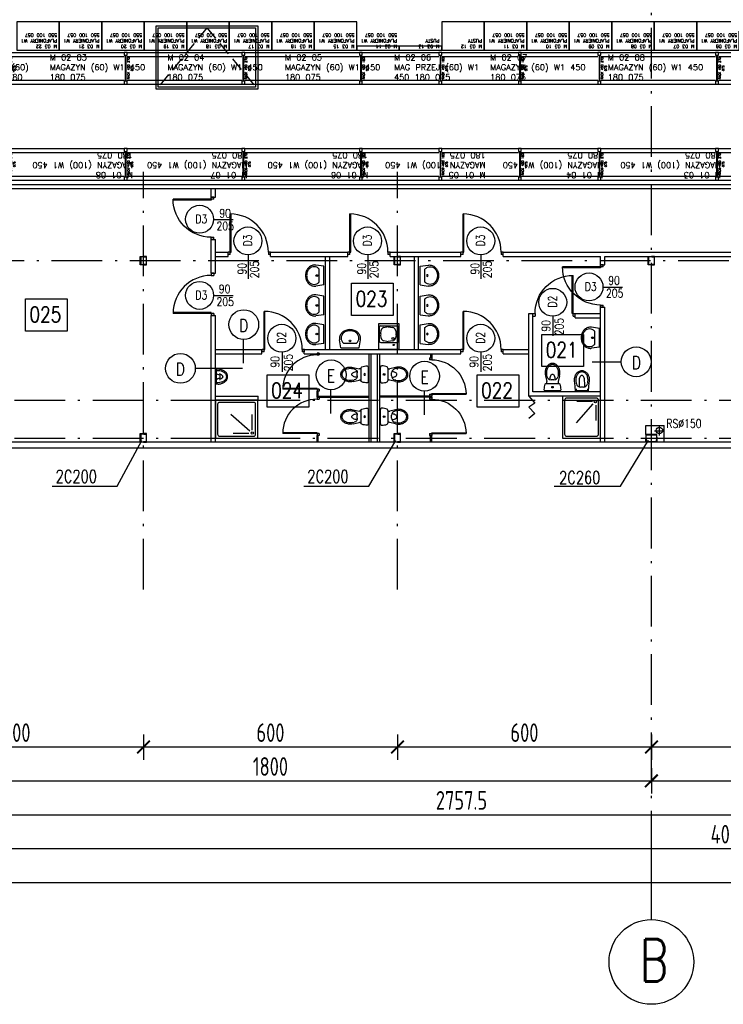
# Model space of a CAD drawing. Extents: x 153948 to 285449, y -89387 to -60195.
# Tile 6 of 101: x 249028 to 250690, y -87017 to -84690. Entities that reach past the tile are written whole.
import ezdxf
from ezdxf.enums import TextEntityAlignment as Align

# ---------------------------------------------------------------- set-up
doc = ezdxf.new("R2010")
doc.units = 0
doc.header["$LTSCALE"] = 100
doc.header["$MEASUREMENT"] = 0
doc.header["$PDMODE"] = 1
doc.linetypes.add('ACAD_ISO10W100', pattern=[18.5, 12, -3, 0.5, -3])
doc.linetypes.add('HIDDEN2', pattern=[4.7625, 3.175, -1.5875])
doc.layers.get('0').update_dxf_attribs({"linetype": 'CONTINUOUS'})
doc.layers.get('DEFPOINTS').update_dxf_attribs({"linetype": 'CONTINUOUS'})
for name, color, linetype in [('1', 2, 'CONTINUOUS'), ('A-ARM', 2, 'CONTINUOUS'), ('ALUMINIUM', 5, 'CONTINUOUS'), ('DRZWI', 5, 'CONTINUOUS'), ('K-STA', 2, 'CONTINUOUS'), ('OPIS-POM', 2, 'CONTINUOUS'), ('OSIE', 8, 'ACAD_ISO10W100'), ('PANELE', 3, 'CONTINUOUS'), ('R-----OP', 2, 'CONTINUOUS'), ('rak550', 6, 'CONTINUOUS'), ('RS Minimasa VBA', 7, 'CONTINUOUS'), ('RS REGAŁY', 7, 'CONTINUOUS'), ('RYNNY', 2, 'CONTINUOUS'), ('SCIANY-GK', 11, 'CONTINUOUS'), ('TEXT', 11, 'CONTINUOUS'), ('TEXT1', 2, 'CONTINUOUS'), ('WYMIARY', 1, 'CONTINUOUS'), ('ŚWIETLIK', 2, 'CONTINUOUS')]:
    doc.layers.add(name, color=color, linetype=linetype)
doc.styles.add('DYBY-NORMALNY-0-8-N', font='ROMANS.SHX', dxfattribs={"width": 0.8})
doc.styles.get("Standard").update_dxf_attribs({"font": 'txt.shx'})
doc.styles.add('STYLE2', font='isocp.shx', dxfattribs={"width": 0.8})
doc.styles.add('TXT3', font='SIMPLEX.SHX', dxfattribs={"width": 0.75, "height": 40})
doc.dimstyles.new('KRESKI_100', dxfattribs={"dimscale": 20, "dimtxt": 2.2, "dimasz": 1.5, "dimexe": 1.5, "dimexo": 1.5, "dimgap": 0.6, "dimtad": 1, "dimdec": 1, "dimrnd": 0.5, "dimdsep": 46, "dimtxsty": 'STYLE2', "dimblk1": 'ARCHTICK', "dimblk2": 'ARCHTICK', "dimsah": 1, "dimcen": 2.5, "dimdle": 1.5, "dimclrd": 10, "dimclre": 10, "dimclrt": 15, "dimadec": 0, "dimazin": 0, "dimtfac": 1, "dimtdec": 1, "dimtmove": 1, "dimatfit": 3, "dimldrblk": 'ARCHTICK', "dimfxl": 1.5, "dimfxlon": 1, "dimtolj": 1, "dimtzin": 0, "dimarcsym": 0})

# ---------------------------------------------------------------- blocks, each defined once
blk = doc.blocks.new('SC200X2')
at = {"layer": '1'}
for points in [[(-10, 7.5), (-10, 0), (-9.7, 0, 0.391021), (-9.1, 0.6), (-8.7, 5.6, -0.391021), (-7.6, 6.6), (7.6, 6.6, -0.391021), (8.7, 5.6), (9.1, 0.6, 0.391021), (9.7, 0), (10, 0), (10, 7.5)], [(-10, -7.5), (-10, 0), (-9.7, 0, -0.391021), (-9.1, -0.6), (-8.7, -5.6, 0.391021), (-7.6, -6.6), (7.6, -6.6, 0.391021), (8.7, -5.6), (9.1, -0.6, -0.391021), (9.7, 0), (10, 0), (10, -7.5)]]:
    blk.add_lwpolyline(points, format="xyb", close=True, dxfattribs=at)
blk = doc.blocks.new('SC260X2')
at = {"layer": '1'}
for points in [[(-13, 9), (-13, 0), (-12.4, 0), (-12.1, 7, -0.401015), (-11.1, 7.9), (11.1, 7.9, -0.401015), (12.1, 7), (12.4, 0), (13, 0), (13, 9)], [(-13, -9), (-13, 0), (-12.4, 0), (-12.1, -7, 0.401015), (-11.1, -7.9), (11.1, -7.9, 0.401015), (12.1, -7), (12.4, 0), (13, 0), (13, -9)]]:
    blk.add_lwpolyline(points, format="xyb", close=True, dxfattribs=at)
blk = doc.blocks.new('D90')
at = {"layer": 'ALUMINIUM'}
for p, q in [((-4.5, 0), (0, 0)), ((0, 0), (0, -5.4)), ((-90, 0), (-90, -5.4)), ((-90, 0), (-85.5, 0)), ((-90, -5.4), (-85.5, -5.4)), ((-85.5, -5.4), (-85.5, 0)), ((-6.3, -5.4), (-6.3, -86.4)), ((-4.5, -5.4), (-6.3, -5.4)), ((-4.5, 0), (-4.5, -5.4)), ((-4.5, -5.4), (-4.5, -86.4)), ((-4.5, -5.4), (0, -5.4))]:
    blk.add_line(p, q, dxfattribs=at)
blk.add_arc((-4.5, -5.4), 81, 180, 270, dxfattribs=at)
blk = doc.blocks.new('IREK-B09X0204')
at = {"layer": 'A-ARM'}
for p, q in [((-22, 0), (-24.8, 18.8)), ((-22, 0), (22, 0)), ((-15.3, 11), (15.3, 11)), ((22, 0), (24.8, 18.8))]:
    blk.add_line(p, q, dxfattribs=at)
for points in [[(24.8, 18.8, 0.037015), (25, 21.5, 0.112687), (23.2, 29.6, 0.103282), (17.7, 36.7, 0.092276), (9.7, 41.3, 0.085761), (0, 43, 0.085761), (-9.7, 41.3, 0.092276), (-17.7, 36.7, 0.103282), (-23.2, 29.6, 0.112687), (-25, 21.5, 0.112687)], [(15.3, 11, 0.099658), (19.6, 16.7, 0.112687), (21, 23, 0.112687), (19.6, 29.3, 0.103282), (15.1, 35.2, 0.092276), (8.4, 39.1, 0.085761), (0, 40.5, 0.085761), (-8.4, 39.1, 0.092276), (-15.1, 35.2, 0.103282), (-19.6, 29.3, 0.112687), (-21, 23, 0.112687)], [(-25, 21.5, 0.037015), (-24.8, 18.8, 0.103282)], [(-21, 23, 0.112687), (-19.6, 16.7, 0.099658), (-15.3, 11, 0.092276)]]:
    blk.add_lwpolyline(points, format="xyb", dxfattribs=at)
blk.add_circle((0, 16.5), 2, dxfattribs=at)
blk = doc.blocks.new('IREK-B09X0507')
at = {"layer": 'A-ARM'}
for p, q in [((-16.7, 35.7), (-13.5, 21.9)), ((-13.8, 36.4), (-13.2, 33.7)), ((3.4, 26), (-3.4, 26)), ((13.8, 36.4), (13.2, 33.7)), ((16.7, 35.7), (13.5, 21.9)), ((17.1, 0), (-17.1, 0)), ((-15, 17.5), (15, 17.5))]:
    blk.add_line(p, q, dxfattribs=at)
for points in [[(17.5, 42.5, 0.072039), (16.3, 50.8, 0.083339), (12.9, 57.8, 0.106661), (7.1, 63.1, 0.132138), (0, 65, 0.132138), (-7.1, 63.1, 0.106661), (-12.9, 57.8, 0.083339), (-16.3, 50.8, 0.072039), (-17.5, 42.5, 0.05824), (-16.7, 35.7, 0.083339)], [(14.5, 42.5, 0.072039), (13.4, 50, 0.083339), (10.5, 56, 0.106661), (5.6, 60.5, 0.132138), (0, 62, 0.132138), (-5.6, 60.5, 0.106661), (-10.5, 56, 0.083339), (-13.4, 50, 0.072039), (-14.5, 42.5, 0.05824), (-13.8, 36.4, 0.05824)], [(6.8, 26.6, 0.047502), (6.3, 31.2, 0.067446), (4.8, 35.2, 0.105232), (2.3, 38.2, 0.168531), (0, 39, 0.168531), (-2.3, 38.2, 0.105232), (-4.8, 35.2, 0.067446), (-6.3, 31.2, 0.047502), (-6.8, 26.6, 0.053598)], [(13.8, 36.4, 0.05824), (14.5, 42.5, 0.05824)], [(16.7, 35.7, 0.05824), (17.5, 42.5, 0.072039)]]:
    blk.add_lwpolyline(points, format="xyb", dxfattribs=at)
blk.add_circle((0, 8.8), 1.96, dxfattribs=at)
for centre, radius, start, end in [((-3.4, 36), 10, 193.0047, 270), ((3.4, 36), 10, 270, 346.9953), ((16.9, 2.7), 37, 159.6583, 179.4624), ((-17.1, 3), 3, 179.4624, 270), ((-15, 14.5), 3, 90, 159.6583), ((-33, 17.4), 20, 0.3283, 13.0047), ((33, 17.4), 20, 166.9953, 179.6717), ((15, 14.5), 3, 20.3417, 90), ((17.1, 3), 3, 270, 0.5376), ((-16.9, 2.7), 37, 0.5376, 20.3417)]:
    blk.add_arc(centre, radius, start, end, dxfattribs=at)
blk = doc.blocks.new('NATRYSK')
at = {"layer": 'A-ARM', "ltscale": 0.1}
for p, q in [((-63.3, 56.8), (-18.9, 17.4)), ((-13.1, 19.5), (-13.1, 56)), ((-21.4, 11.2), (-57.9, 11.2))]:
    blk.add_line(p, q, dxfattribs=at)
at = {"layer": 'A-ARM'}
blk.add_lwpolyline([(-100, 0), (0, 0), (0, 90), (-100, 90)], close=True, dxfattribs=at)
blk.add_lwpolyline([(-90, 5), (-10, 5, 0.414214), (-5, 10), (-5, 80, 0.414214), (-10, 85), (-90, 85, 0.414214), (-95, 80), (-95, 10, 0.414214)], format="xyb", close=True, dxfattribs=at)
at = {"layer": 'A-ARM', "ltscale": 0.1}
blk.add_circle((-13.1, 12.3), 2.74, dxfattribs=at)
blk = doc.blocks.new('BIDET')
at = {"layer": 'A-ARM'}
for p, q in [((-18.9, 13.8), (-16.2, 13.2)), ((-8.5, 3.4), (-8.5, -3.4)), ((-18.9, -13.8), (-16.2, -13.2))]:
    blk.add_line(p, q, dxfattribs=at)
for points in [[(-18.2, -16.7, -0.05824), (-25, -17.5, -0.072039), (-33.3, -16.3, -0.083339), (-40.3, -12.9, -0.106661), (-45.6, -7.1, -0.132138), (-47.5, 0, -0.132138), (-45.6, 7.1, -0.106661), (-40.3, 12.9, -0.083339), (-33.3, 16.3, -0.072039), (-25, 17.5, -0.05824), (-18.2, 16.7), (0, 15), (0, -15), (-18.2, -16.7)], [(-25, 14.5, 0.072039), (-32.5, 13.4, 0.083339), (-38.5, 10.5, 0.106661), (-43, 5.6, 0.132138), (-44.5, 0, 0.132138), (-43, -5.6, 0.106661), (-38.5, -10.5, 0.083339), (-32.5, -13.4, 0.072039), (-25, -14.5, 0.05824), (-18.9, -13.8, 0.05824)], [(-9.1, 6.8, 0.011722), (-28.1, 6.2, 0.067446), (-32.1, 4.7, 0.105232), (-35.1, 2.2, 0.168531), (-35.9, -0.1, 0.168531), (-35.1, -2.5, 0.105232), (-32.1, -5, 0.067446), (-28.1, -6.4, 0.011726), (-9.1, -6.8, 0.053598)], [(-18.9, 13.8, 0.05824), (-25, 14.5, 0.05824)]]:
    blk.add_lwpolyline(points, format="xyb", dxfattribs=at)
for centre, radius, start, end in [((-18.5, 3.4), 10, 0, 76.9953), ((0.1, 33), 20, 256.9953, 269.6717), ((-18.5, -3.4), 10, 283.0047, 0), ((0.1, -33), 20, 90.3283, 103.0047)]:
    blk.add_arc(centre, radius, start, end, dxfattribs=at)
blk = doc.blocks.new('ZLEW')
at = {"layer": 'A-ARM'}
for p, q in [((0, 49.1), (0, 0)), ((60, 49.1), (0, 49.1)), ((18.5, 46.6), (52.5, 46.6)), ((60, 0), (60, 49.1)), ((15.5, 43.6), (15.5, 5.5)), ((18.3, 29), (19.5, 36.1)), ((19.5, 15.3), (18.3, 26.1)), ((26, 42.6), (34.2, 43.9)), ((36.8, 43.9), (45, 42.6)), ((51.5, 36.1), (52.7, 29)), ((52.7, 26.1), (51.5, 15.3)), ((55.5, 43.6), (55.5, 5.5)), ((0, 0), (60, 0)), ((18.5, 2.5), (52.5, 2.5)), ((34.2, 7.5), (26, 8.8)), ((45, 8.8), (36.8, 7.5))]:
    blk.add_line(p, q, dxfattribs=at)
for centre, radius in [((10, 13.1), 1.5), ((25.5, 14.8), 2.5)]:
    blk.add_circle(centre, radius, dxfattribs=at)
for centre, radius, start, end in [((18.5, 43.6), 3, 90, 180), ((52.5, 43.6), 3, 0, 90), ((26.1, 27.5), 8, 169.6952, 190.3048), ((27.4, 34.7), 8, 99.4623, 169.6952), ((35.5, 36), 8, 80.5377, 99.4623), ((43.6, 34.7), 8, 10.3048, 80.5377), ((44.9, 27.5), 8, 349.6952, 10.3048), ((18.5, 5.5), 3, 180, 270), ((27.4, 16.7), 8, 190.3048, 260.5377), ((35.5, 15.4), 8, 260.5377, 279.4623), ((43.6, 16.7), 8, 279.4623, 349.6952), ((52.5, 5.5), 3, 270, 0)]:
    blk.add_arc(centre, radius, start, end, dxfattribs=at)
blk = doc.blocks.new('D100')
at = {"layer": 'ALUMINIUM'}
for p, q in [((0, 0), (0, -6)), ((0, 0), (5, 0)), ((5, -6), (5, 0)), ((95, 0), (100, 0)), ((95, 0), (95, -6)), ((100, 0), (100, -6)), ((0, -6), (5, -6)), ((93, -6), (93, -95.9)), ((95, -6), (93, -6)), ((95, -6), (95, -96)), ((95, -6), (100, -6))]:
    blk.add_line(p, q, dxfattribs=at)
blk.add_arc((95, -6), 90, 180, 270, dxfattribs=at)
blk = doc.blocks.new('_ARCHTICK')
at = {"color": 0, "linetype": 'ByBlock', "const_width": 0.15}
blk.add_lwpolyline([(-0.5, -0.5), (0.5, 0.5)], dxfattribs=at)
blk = doc.blocks.new('*D20')
at = {"layer": 'DEFPOINTS', "color": 0, "ltscale": 0.1, "transparency": 16777216}
for p in [(248692.9, -85703), (260307.9, -85703), (260307.9, -86729)]:
    blk.add_point(p, dxfattribs=at)
at = {"layer": 'WYMIARY', "color": 10, "lineweight": -2, "ltscale": 0.1, "transparency": 16777216}
for p, q in [((248692.9, -86699), (248692.9, -86759)), ((260307.9, -86699), (260307.9, -86759)), ((248662.9, -86729), (260337.9, -86729))]:
    blk.add_line(p, q, dxfattribs=at)
at = {"layer": 'WYMIARY', "color": 10, "lineweight": -2, "ltscale": 0.1, "transparency": 16777216, "xscale": 30, "yscale": 30, "zscale": 30, "rotation": 180}
blk.add_blockref('_ARCHTICK', (248692.9, -86729), dxfattribs=at)
at = {"layer": 'WYMIARY', "color": 10, "lineweight": -2, "ltscale": 0.1, "transparency": 16777216, "xscale": 30, "yscale": 30, "zscale": 30}
blk.add_blockref('_ARCHTICK', (260307.9, -86729), dxfattribs=at)
at = {"layer": 'WYMIARY', "color": 15, "ltscale": 0.1, "transparency": 16777216, "insert": (254500.4, -86695), "char_height": 44, "attachment_point": 5, "style": 'STYLE2'}
blk.add_mtext('\\A1;11615', dxfattribs=at)
blk = doc.blocks.new('*D21')
at = {"layer": 'DEFPOINTS', "color": 0, "ltscale": 0.1, "transparency": 16777216}
for p in [(248692.9, -85703), (252750.4, -86569), (252750.4, -86649)]:
    blk.add_point(p, dxfattribs=at)
at = {"layer": 'WYMIARY', "color": 10, "lineweight": -2, "ltscale": 0.1, "transparency": 16777216}
for p, q in [((248692.9, -86619), (248692.9, -86679)), ((252750.4, -86619), (252750.4, -86679)), ((248662.9, -86649), (252780.4, -86649))]:
    blk.add_line(p, q, dxfattribs=at)
at = {"layer": 'WYMIARY', "color": 10, "lineweight": -2, "ltscale": 0.1, "transparency": 16777216, "xscale": 30, "yscale": 30, "zscale": 30, "rotation": 180}
blk.add_blockref('_ARCHTICK', (248692.9, -86649), dxfattribs=at)
at = {"layer": 'WYMIARY', "color": 10, "lineweight": -2, "ltscale": 0.1, "transparency": 16777216, "xscale": 30, "yscale": 30, "zscale": 30}
blk.add_blockref('_ARCHTICK', (252750.4, -86649), dxfattribs=at)
at = {"layer": 'WYMIARY', "color": 15, "ltscale": 0.1, "transparency": 16777216, "insert": (250721.7, -86615), "char_height": 44, "attachment_point": 5, "style": 'STYLE2'}
blk.add_mtext('\\A1;4057.5', dxfattribs=at)
blk = doc.blocks.new('*D34')
at = {"layer": 'DEFPOINTS', "color": 0, "ltscale": 0.1, "transparency": 16777216}
for p in [(248692.9, -85703), (251450.4, -86489), (251450.4, -86569)]:
    blk.add_point(p, dxfattribs=at)
at = {"layer": 'WYMIARY', "color": 10, "lineweight": -2, "ltscale": 0.1, "transparency": 16777216}
for p, q in [((248692.9, -86539), (248692.9, -86599)), ((251450.4, -86539), (251450.4, -86599)), ((248662.9, -86569), (251480.4, -86569))]:
    blk.add_line(p, q, dxfattribs=at)
at = {"layer": 'WYMIARY', "color": 10, "lineweight": -2, "ltscale": 0.1, "transparency": 16777216, "xscale": 30, "yscale": 30, "zscale": 30, "rotation": 180}
blk.add_blockref('_ARCHTICK', (248692.9, -86569), dxfattribs=at)
at = {"layer": 'WYMIARY', "color": 10, "lineweight": -2, "ltscale": 0.1, "transparency": 16777216, "xscale": 30, "yscale": 30, "zscale": 30}
blk.add_blockref('_ARCHTICK', (251450.4, -86569), dxfattribs=at)
at = {"layer": 'WYMIARY', "color": 15, "ltscale": 0.1, "transparency": 16777216, "insert": (250071.7, -86535), "char_height": 44, "attachment_point": 5, "style": 'STYLE2'}
blk.add_mtext('\\A1;2757.5', dxfattribs=at)
blk = doc.blocks.new('*D42')
at = {"layer": 'DEFPOINTS', "color": 0, "ltscale": 0.1, "transparency": 16777216}
for p in [(248720.4, -86409), (250520.4, -86409), (250520.4, -86489)]:
    blk.add_point(p, dxfattribs=at)
at = {"layer": 'WYMIARY', "color": 10, "lineweight": -2, "ltscale": 0.1, "transparency": 16777216}
for p, q in [((248720.4, -86459), (248720.4, -86519)), ((250520.4, -86459), (250520.4, -86519)), ((248690.4, -86489), (250550.4, -86489))]:
    blk.add_line(p, q, dxfattribs=at)
at = {"layer": 'WYMIARY', "color": 10, "lineweight": -2, "ltscale": 0.1, "transparency": 16777216, "xscale": 30, "yscale": 30, "zscale": 30, "rotation": 180}
blk.add_blockref('_ARCHTICK', (248720.4, -86489), dxfattribs=at)
at = {"layer": 'WYMIARY', "color": 10, "lineweight": -2, "ltscale": 0.1, "transparency": 16777216, "xscale": 30, "yscale": 30, "zscale": 30}
blk.add_blockref('_ARCHTICK', (250520.4, -86489), dxfattribs=at)
at = {"layer": 'WYMIARY', "color": 15, "ltscale": 0.1, "transparency": 16777216, "insert": (249620.4, -86455), "char_height": 44, "attachment_point": 5, "style": 'STYLE2'}
blk.add_mtext('\\A1;1800', dxfattribs=at)
blk = doc.blocks.new('*D43')
at = {"layer": 'DEFPOINTS', "color": 0, "ltscale": 0.1, "transparency": 16777216}
for p in [(250520.4, -86409), (252320.4, -86409), (252320.4, -86489)]:
    blk.add_point(p, dxfattribs=at)
at = {"layer": 'WYMIARY', "color": 10, "lineweight": -2, "ltscale": 0.1, "transparency": 16777216}
for p, q in [((250520.4, -86459), (250520.4, -86519)), ((252320.4, -86459), (252320.4, -86519)), ((250490.4, -86489), (252350.4, -86489))]:
    blk.add_line(p, q, dxfattribs=at)
at = {"layer": 'WYMIARY', "color": 10, "lineweight": -2, "ltscale": 0.1, "transparency": 16777216, "xscale": 30, "yscale": 30, "zscale": 30, "rotation": 180}
blk.add_blockref('_ARCHTICK', (250520.4, -86489), dxfattribs=at)
at = {"layer": 'WYMIARY', "color": 10, "lineweight": -2, "ltscale": 0.1, "transparency": 16777216, "xscale": 30, "yscale": 30, "zscale": 30}
blk.add_blockref('_ARCHTICK', (252320.4, -86489), dxfattribs=at)
at = {"layer": 'WYMIARY', "color": 15, "ltscale": 0.1, "transparency": 16777216, "insert": (251420.4, -86455), "char_height": 44, "attachment_point": 5, "style": 'STYLE2'}
blk.add_mtext('\\A1;1800', dxfattribs=at)
blk = doc.blocks.new('*D66')
at = {"layer": 'DEFPOINTS', "color": 0, "ltscale": 0.1, "transparency": 16777216}
for p in [(251120.4, -86036.8), (250520.4, -86329), (250520.4, -86409)]:
    blk.add_point(p, dxfattribs=at)
at = {"layer": 'WYMIARY', "color": 10, "lineweight": -2, "ltscale": 0.1, "transparency": 16777216}
for p, q in [((250520.4, -86379), (250520.4, -86439)), ((251120.4, -86379), (251120.4, -86439)), ((251150.4, -86409), (250490.4, -86409))]:
    blk.add_line(p, q, dxfattribs=at)
at = {"layer": 'WYMIARY', "color": 10, "lineweight": -2, "ltscale": 0.1, "transparency": 16777216, "xscale": 30, "yscale": 30, "zscale": 30, "rotation": 180}
blk.add_blockref('_ARCHTICK', (250520.4, -86409), dxfattribs=at)
at = {"layer": 'WYMIARY', "color": 10, "lineweight": -2, "ltscale": 0.1, "transparency": 16777216, "xscale": 30, "yscale": 30, "zscale": 30}
blk.add_blockref('_ARCHTICK', (251120.4, -86409), dxfattribs=at)
at = {"layer": 'WYMIARY', "color": 15, "ltscale": 0.1, "transparency": 16777216, "insert": (250820.4, -86375), "char_height": 44, "attachment_point": 5, "style": 'STYLE2'}
blk.add_mtext('\\A1;600', dxfattribs=at)
blk = doc.blocks.new('*D67')
at = {"layer": 'DEFPOINTS', "color": 0, "ltscale": 0.1, "transparency": 16777216}
for p in [(249920.4, -86329), (250520.4, -86329), (249920.4, -86409)]:
    blk.add_point(p, dxfattribs=at)
at = {"layer": 'WYMIARY', "color": 10, "lineweight": -2, "ltscale": 0.1, "transparency": 16777216}
for p, q in [((249920.4, -86379), (249920.4, -86439)), ((250520.4, -86379), (250520.4, -86439)), ((250550.4, -86409), (249890.4, -86409))]:
    blk.add_line(p, q, dxfattribs=at)
at = {"layer": 'WYMIARY', "color": 10, "lineweight": -2, "ltscale": 0.1, "transparency": 16777216, "xscale": 30, "yscale": 30, "zscale": 30, "rotation": 180}
blk.add_blockref('_ARCHTICK', (249920.4, -86409), dxfattribs=at)
at = {"layer": 'WYMIARY', "color": 10, "lineweight": -2, "ltscale": 0.1, "transparency": 16777216, "xscale": 30, "yscale": 30, "zscale": 30}
blk.add_blockref('_ARCHTICK', (250520.4, -86409), dxfattribs=at)
at = {"layer": 'WYMIARY', "color": 15, "ltscale": 0.1, "transparency": 16777216, "insert": (250220.4, -86375), "char_height": 44, "attachment_point": 5, "style": 'STYLE2'}
blk.add_mtext('\\A1;600', dxfattribs=at)
blk = doc.blocks.new('*D68')
at = {"layer": 'DEFPOINTS', "color": 0, "ltscale": 0.1, "transparency": 16777216}
for p in [(249320.4, -86329), (249920.4, -86329), (249320.4, -86409)]:
    blk.add_point(p, dxfattribs=at)
at = {"layer": 'WYMIARY', "color": 10, "lineweight": -2, "ltscale": 0.1, "transparency": 16777216}
for p, q in [((249320.4, -86379), (249320.4, -86439)), ((249920.4, -86379), (249920.4, -86439)), ((249950.4, -86409), (249290.4, -86409))]:
    blk.add_line(p, q, dxfattribs=at)
at = {"layer": 'WYMIARY', "color": 10, "lineweight": -2, "ltscale": 0.1, "transparency": 16777216, "xscale": 30, "yscale": 30, "zscale": 30, "rotation": 180}
blk.add_blockref('_ARCHTICK', (249320.4, -86409), dxfattribs=at)
at = {"layer": 'WYMIARY', "color": 10, "lineweight": -2, "ltscale": 0.1, "transparency": 16777216, "xscale": 30, "yscale": 30, "zscale": 30}
blk.add_blockref('_ARCHTICK', (249920.4, -86409), dxfattribs=at)
at = {"layer": 'WYMIARY', "color": 15, "ltscale": 0.1, "transparency": 16777216, "insert": (249620.4, -86375), "char_height": 44, "attachment_point": 5, "style": 'STYLE2'}
blk.add_mtext('\\A1;600', dxfattribs=at)
blk = doc.blocks.new('*D69')
at = {"layer": 'DEFPOINTS', "color": 0, "ltscale": 0.1, "transparency": 16777216}
for p in [(248720.4, -86329), (249320.4, -86329), (248720.4, -86409)]:
    blk.add_point(p, dxfattribs=at)
at = {"layer": 'WYMIARY', "color": 10, "lineweight": -2, "ltscale": 0.1, "transparency": 16777216}
for p, q in [((248720.4, -86379), (248720.4, -86439)), ((249320.4, -86379), (249320.4, -86439)), ((249350.4, -86409), (248690.4, -86409))]:
    blk.add_line(p, q, dxfattribs=at)
at = {"layer": 'WYMIARY', "color": 10, "lineweight": -2, "ltscale": 0.1, "transparency": 16777216, "xscale": 30, "yscale": 30, "zscale": 30, "rotation": 180}
blk.add_blockref('_ARCHTICK', (248720.4, -86409), dxfattribs=at)
at = {"layer": 'WYMIARY', "color": 10, "lineweight": -2, "ltscale": 0.1, "transparency": 16777216, "xscale": 30, "yscale": 30, "zscale": 30}
blk.add_blockref('_ARCHTICK', (249320.4, -86409), dxfattribs=at)
at = {"layer": 'WYMIARY', "color": 15, "ltscale": 0.1, "transparency": 16777216, "insert": (249020.4, -86375), "char_height": 44, "attachment_point": 5, "style": 'STYLE2'}
blk.add_mtext('\\A1;600', dxfattribs=at)
blk = doc.blocks.new('PISUAR')
at = {"layer": 'A-ARM'}
blk.add_line((-8.5, 3.4), (-8.5, -3.4), dxfattribs=at)
for points in [[(-0.3, -16.7, -0.090303), (-4.6, -17.5, -0.072039), (-13, -16.3, -0.083339), (-19.9, -12.9, -0.106661), (-25.2, -7.1, -0.132138), (-27.1, 0, -0.132138), (-25.2, 7.1, -0.106661), (-19.9, 12.9, -0.083339), (-13, 16.3, -0.072039), (-4.6, 17.5, -0.099358), (-0.7, 16.7), (0, 15), (0, -15), (-0.3, -16.7)], [(-4.6, 14.5, 0.072039), (-12.1, 13.4, 0.083339), (-18.1, 10.5, 0.106661), (-22.6, 5.6, 0.132138), (-24.1, 0, 0.132138), (-22.6, -5.6, 0.106661), (-18.1, -10.5, 0.083339), (-12.1, -13.4, 0.072039), (-4.6, -14.5, 0.043825), (0, -14.1, 0.043825)], [(-9.1, 6.8, 0.145603), (-7.7, 6.2, 0.067446), (-11.7, 4.7, 0.105232), (-14.7, 2.2, 0.168531), (-15.5, -0.1, 0.168531), (-14.7, -2.5, 0.105232), (-11.7, -5, 0.067446), (-7.7, -6.4, 0.154055), (-9.1, -6.8, 0.09436)], [(0, 14.1, 0.043825), (-4.6, 14.5)]]:
    blk.add_lwpolyline(points, format="xyb", dxfattribs=at)
for centre, start, end in [((-10.4, 19), 277.1472, 311.5496), ((-10.4, -19), 48.4504, 82.8528)]:
    blk.add_arc(centre, 15.7, start, end, dxfattribs=at)
blk = doc.blocks.new('RACK 450 180 075')
at = {"color": 1}
for p, q in [((7, 75), (187.8, 75)), ((2.75, 68), (2.75, 7)), ((4.25, 68), (4.25, 7)), ((7, 65.5), (187.8, 65.5)), ((7, 9.5), (187.8, 9.5)), ((7, 0), (187.8, 0))]:
    blk.add_line(p, q, dxfattribs=at)
for points in [[(0, 68), (7, 68), (7, 75), (0, 75)], [(0, 0), (7, 0), (7, 7), (0, 7)]]:
    blk.add_lwpolyline(points, close=True, dxfattribs=at)
at = {"color": 1, "insert": (14.25, 37.5), "char_height": 5, "width": 61, "attachment_point": 5, "rotation": 90}
blk.add_mtext('RACK 450 180 075', dxfattribs=at)
blk = doc.blocks.new('RACK 450 270 075')
at = {"color": 1}
for p, q in [((7, 75), (277.8, 75)), ((2.75, 68), (2.75, 7)), ((4.25, 68), (4.25, 7)), ((7, 65.5), (277.8, 65.5)), ((7, 9.5), (277.8, 9.5)), ((7, 0), (277.8, 0))]:
    blk.add_line(p, q, dxfattribs=at)
for points in [[(0, 68), (7, 68), (7, 75), (0, 75)], [(0, 0), (7, 0), (7, 7), (0, 7)]]:
    blk.add_lwpolyline(points, close=True, dxfattribs=at)
at = {"color": 1, "insert": (14.25, 37.5), "char_height": 5, "width": 61, "attachment_point": 5, "rotation": 90}
blk.add_mtext('RACK 450 270 075', dxfattribs=at)

msp = doc.modelspace()

# ---------------------------------------------------------------- linework, layer by layer
at = {"layer": 'A-ARM', "ltscale": 0.1}
for p, q in [((250230.4, -85579.55), (250244.63, -85596.2)), ((250244.63, -85596.2), (250230.91, -85606.25)), ((250230.91, -85606.25), (250244.63, -85620.87)), ((250244.63, -85620.87), (250230.91, -85632.75))]:
    msp.add_line(p, q, dxfattribs=at)
at = {"layer": 'OPIS-POM'}
for points in [[(249811.89, -85312.99), (249910.56, -85312.99), (249910.56, -85389.31), (249811.89, -85389.31)], [(249041.57, -85350.01), (249140.24, -85350.01), (249140.24, -85426.33), (249041.57, -85426.33)], [(250261.18, -85433.85), (250359.85, -85433.85), (250359.85, -85510.17), (250261.18, -85510.17)], [(249612.53, -85529.62), (249711.2, -85529.62), (249711.2, -85605.94), (249612.53, -85605.94)], [(250108.53, -85529.62), (250207.2, -85529.62), (250207.2, -85605.94), (250108.53, -85605.94)]]:
    msp.add_lwpolyline(points, close=True, dxfattribs=at)
at = {"layer": 'OSIE', "ltscale": 0.1}
for p, q in [((250520.4, -86679.55), (250520.4, -73374.65)), ((249320.4, -86036.78), (249320.4, -85049.97)), ((249920.4, -86036.78), (249920.4, -85049.97)), ((248363.17, -85079.55), (249349.98, -85079.55)), ((248363.17, -85259.55), (263229.19, -85259.55)), ((247720.4, -85589.55), (263229.19, -85589.55)), ((250527.87, -85661.49), (250550.66, -85661.49)), ((250539.26, -85672.89), (250539.26, -85650.09)), ((247720.4, -85679.55), (263229.19, -85679.55))]:
    msp.add_line(p, q, dxfattribs=at)
at = {"layer": 'PANELE', "ltscale": 0.5}
for p, q in [((251450.4, -85703.05), (248692.9, -85703.05)), ((251450.4, -85688.55), (248733.4, -85688.55))]:
    msp.add_line(p, q, dxfattribs=at)
at = {"layer": 'R-----OP'}
for p, q in [((249556.92, -85501.95), (249556.92, -85446.08)), ((250380.55, -85499.09), (250449.18, -85499.09)), ((249554.58, -85514.66), (249442.84, -85514.66)), ((249763.31, -85620.69), (249763.31, -85564.82)), ((249984.14, -85623.75), (249984.14, -85567.88))]:
    msp.add_line(p, q, dxfattribs=at)
for points in [[(249485.37, -85162.29), (249532.22, -85162.29)], [(249567.68, -85245.59), (249567.68, -85302.44)], [(249850.18, -85245.59), (249850.18, -85302.44)], [(250117.68, -85245.59), (250117.68, -85302.44)], [(250405.37, -85322.29), (250452.22, -85322.29)], [(249485.37, -85342.29), (249532.22, -85342.29)], [(250287.68, -85390.59), (250287.68, -85437.44)], [(249647.68, -85475.59), (249647.68, -85522.44)], [(250117.68, -85475.59), (250117.68, -85522.44)]]:
    msp.add_lwpolyline(points, dxfattribs=at)
for centre, radius in [((249452.93, -85161.82), 33), ((249567.2, -85213.15), 33), ((249849.7, -85213.15), 33), ((250117.2, -85213.15), 33), ((250372.93, -85321.82), 33), ((249452.93, -85341.82), 33), ((250287.2, -85358.15), 33), ((249557.31, -85410.9), 35.19), ((249647.2, -85443.15), 33), ((250117.2, -85443.15), 33), ((250484.36, -85498.7), 35.19), ((249407.66, -85514.27), 35.19), ((249763.7, -85529.65), 35.19), ((249984.53, -85532.7), 35.19)]:
    msp.add_circle(centre, radius, dxfattribs=at)
at = {"layer": 'rak550', "lineweight": -3}
for points in [[(249020.9, -84762.55), (249121.3, -84762.55), (249121.3, -84695.55), (249020.9, -84695.55)], [(249121.3, -84762.55), (249221.7, -84762.55), (249221.7, -84695.55), (249121.3, -84695.55)], [(249221.7, -84762.55), (249322.1, -84762.55), (249322.1, -84695.55), (249221.7, -84695.55)], [(249322.1, -84762.55), (249422.5, -84762.55), (249422.5, -84695.55), (249322.1, -84695.55)], [(249422.5, -84762.55), (249522.9, -84762.55), (249522.9, -84695.55), (249422.5, -84695.55)], [(249522.9, -84762.55), (249623.3, -84762.55), (249623.3, -84695.55), (249522.9, -84695.55)], [(249623.3, -84762.55), (249723.7, -84762.55), (249723.7, -84695.55), (249623.3, -84695.55)], [(249723.7, -84762.55), (249824.1, -84762.55), (249824.1, -84695.55), (249723.7, -84695.55)], [(250024.9, -84762.55), (250125.3, -84762.55), (250125.3, -84695.55), (250024.9, -84695.55)], [(250125.3, -84762.55), (250225.7, -84762.55), (250225.7, -84695.55), (250125.3, -84695.55)], [(250225.7, -84762.55), (250326.1, -84762.55), (250326.1, -84695.55), (250225.7, -84695.55)], [(250326.1, -84762.55), (250426.5, -84762.55), (250426.5, -84695.55), (250326.1, -84695.55)], [(250426.5, -84762.55), (250526.9, -84762.55), (250526.9, -84695.55), (250426.5, -84695.55)], [(250526.9, -84762.55), (250627.3, -84762.55), (250627.3, -84695.55), (250526.9, -84695.55)], [(250627.3, -84762.55), (250727.7, -84762.55), (250727.7, -84695.55), (250627.3, -84695.55)], [(249824.1, -84762.55), (249924.5, -84762.55), (249924.5, -84752.55), (249824.1, -84752.55)], [(249924.5, -84762.55), (250024.9, -84762.55), (250024.9, -84752.55), (249924.5, -84752.55)]]:
    msp.add_lwpolyline(points, close=True, dxfattribs=at)
at = {"layer": 'RYNNY', "ltscale": 0.1}
msp.add_circle((250539.26, -85661.13), 7.5, dxfattribs=at)
at = {"layer": 'SCIANY-GK', "ltscale": 0.1}
for p, q in [((248722.4, -85079.55), (252493.33, -85079.55)), ((248722.4, -85089.55), (252483.38, -85089.55)), ((249480.4, -85109.55), (249480.4, -85089.55)), ((249490.4, -85109.55), (249490.4, -85089.55)), ((249480.4, -85109.55), (249490.4, -85109.55)), ((249480.4, -85209.55), (249490.4, -85209.55)), ((249480.4, -85289.55), (249480.4, -85209.55)), ((249490.4, -85289.55), (249490.4, -85209.55)), ((249490.4, -85239.55), (249520.4, -85239.55)), ((249520.4, -85249.55), (249520.4, -85239.55)), ((249620.4, -85249.55), (249620.4, -85239.55)), ((249620.4, -85239.55), (249802.9, -85239.55)), ((249802.9, -85249.55), (249802.9, -85239.55)), ((249902.93, -85239.55), (250070.4, -85239.55)), ((249902.93, -85249.55), (249902.93, -85239.55)), ((250070.4, -85249.55), (250070.4, -85239.55)), ((250170.4, -85249.55), (250170.4, -85239.55)), ((250170.4, -85239.55), (251255.4, -85239.55)), ((249490.4, -85249.55), (249520.4, -85249.55)), ((249620.4, -85249.55), (249802.9, -85249.55)), ((249750.4, -85469.55), (249750.4, -85249.55)), ((249760.4, -85469.55), (249760.4, -85249.55)), ((249902.93, -85249.55), (249912.9, -85249.55)), ((249927.9, -85249.55), (250070.4, -85249.55)), ((249960.4, -85469.55), (249960.4, -85249.55)), ((249970.4, -85469.55), (249970.4, -85249.55)), ((250170.4, -85249.55), (250400.45, -85249.55)), ((250400.45, -85269.55), (250400.45, -85249.55)), ((250410.45, -85269.55), (250410.45, -85249.55)), ((250410.45, -85249.55), (251255.4, -85249.55)), ((249480.4, -85289.55), (249490.4, -85289.55)), ((250400.45, -85269.55), (250410.45, -85269.55)), ((250400.4, -85688.55), (250400.4, -85369.55)), ((250400.4, -85369.55), (250410.4, -85369.55)), ((250410.4, -85688.55), (250410.4, -85369.55)), ((249480.4, -85688.55), (249480.4, -85389.55)), ((249480.4, -85389.55), (249490.4, -85389.55)), ((249490.4, -85688.55), (249490.4, -85389.55)), ((250230.4, -85579.55), (250230.4, -85384.55)), ((250230.4, -85384.55), (250240.4, -85384.55)), ((250240.4, -85569.55), (250240.4, -85384.55)), ((250340.4, -85394.55), (250340.4, -85384.55)), ((250340.4, -85384.55), (250400.4, -85384.55)), ((250340.4, -85394.55), (250400.4, -85394.55)), ((249490.4, -85469.55), (249600.4, -85469.55)), ((249600.4, -85479.55), (249600.4, -85469.55)), ((249700.4, -85479.55), (249700.4, -85469.55)), ((249700.4, -85469.55), (250070.4, -85469.55)), ((250070.4, -85479.55), (250070.4, -85469.55)), ((250170.4, -85479.55), (250170.4, -85469.55)), ((250170.4, -85469.55), (250230.4, -85469.55)), ((249490.4, -85479.55), (249600.4, -85479.55)), ((249700.4, -85479.55), (250070.4, -85479.55)), ((249853.4, -85688.55), (249853.4, -85479.55)), ((249858.4, -85688.55), (249858.4, -85479.55)), ((249873.4, -85688.55), (249873.4, -85479.55)), ((249878.4, -85688.55), (249878.4, -85479.55)), ((249998.4, -85479.55), (249998.4, -85489.55)), ((250001.4, -85489.55), (249998.4, -85489.55)), ((250001.4, -85479.55), (250001.4, -85489.55)), ((250170.4, -85479.55), (250230.4, -85479.55)), ((249730.4, -85563.55), (249733.4, -85563.55)), ((249730.4, -85579.55), (249730.4, -85568.05)), ((249733.4, -85579.55), (249733.4, -85568.05)), ((250400.4, -85569.55), (250240.4, -85569.55)), ((249490.4, -85589.55), (249590.4, -85589.55)), ((249491.45, -85579.6), (249591.45, -85579.6)), ((249590.4, -85589.55), (249600.4, -85589.55)), ((249591.36, -85589.55), (249591.45, -85579.6)), ((249730.4, -85579.55), (249853.4, -85579.55)), ((249730.4, -85582.55), (249730.4, -85579.55)), ((249730.4, -85582.55), (249853.4, -85582.55)), ((250001.4, -85579.55), (249878.4, -85579.55)), ((250001.4, -85582.55), (249878.4, -85582.55)), ((250001.4, -85582.55), (250001.4, -85579.55)), ((250400.4, -85579.55), (250230.4, -85579.55)), ((250507.4, -85649.55), (250550.4, -85649.55)), ((250507.4, -85670.55), (250507.4, -85649.55)), ((250550.4, -85688.55), (250550.4, -85649.55)), ((249730.4, -85688.55), (249730.4, -85672.55)), ((249730.4, -85672.55), (249733.4, -85672.55)), ((249733.4, -85688.55), (249733.4, -85672.55)), ((249998.4, -85688.55), (249998.4, -85672.55)), ((250001.4, -85672.55), (249998.4, -85672.55)), ((250001.4, -85688.55), (250001.4, -85672.55))]:
    msp.add_line(p, q, dxfattribs=at)
at = {"layer": 'TEXT'}
for p, q in [((249258.55, -85792.74), (249316.65, -85684.55)), ((249853.03, -85792.74), (249916.65, -85684.55)), ((250446.99, -85792.74), (250513.86, -85684.05)), ((249104.73, -85792.74), (249258.55, -85792.74)), ((249699.21, -85792.74), (249853.03, -85792.74)), ((250290.8, -85792.74), (250446.99, -85792.74))]:
    msp.add_line(p, q, dxfattribs=at)
at = {"layer": 'TEXT1'}
msp.add_line((250520.4, -86816.91), (250520.4, -86679.55), dxfattribs=at)
msp.add_circle((250520.4, -86916.91), 100, dxfattribs=at)
at = {"layer": 'ŚWIETLIK', "linetype": 'HIDDEN2', "ltscale": 0.1}
for q in [(249355.4, -84849.55), (249585.4, -84849.55)]:
    msp.add_line((249470.4, -84709.55), q, dxfattribs=at)
at = {"layer": 'ŚWIETLIK'}
for points in [[(249350.4, -84704.55), (249590.4, -84704.55), (249590.4, -84854.55), (249350.4, -84854.55)], [(249355.4, -84709.55), (249585.4, -84709.55), (249585.4, -84849.55), (249355.4, -84849.55)]]:
    msp.add_lwpolyline(points, close=True, dxfattribs=at)

# ---------------------------------------------------------------- block references
at = {"layer": 'A-ARM'}
for name, p, rotation in [('IREK-B09X0204', (249746.36, -85294.96), 90), ('IREK-B09X0204', (249746.36, -85365.57), 90), ('IREK-B09X0204', (249746.36, -85433.11), 90), ('IREK-B09X0204', (250397.46, -85441.97), 90), ('IREK-B09X0507', (249880.18, -85528.55), 270), ('IREK-B09X0507', (249880.18, -85628.55), 270)]:
    msp.add_blockref(name, p, dxfattribs=dict(at, rotation=rotation))
at = {"layer": 'A-ARM', "xscale": -1}
for name, p, rotation in [('IREK-B09X0204', (249974.45, -85294.96), 270), ('IREK-B09X0204', (249974.45, -85365.57), 270), ('IREK-B09X0204', (249974.45, -85433.11), 270), ('IREK-B09X0507', (249851.62, -85528.55), 90), ('IREK-B09X0507', (249851.62, -85628.55), 90)]:
    msp.add_blockref(name, p, dxfattribs=dict(at, rotation=rotation))
at = {"layer": 'A-ARM'}
for name, p in [('IREK-B09X0204', (249808.29, -85465.74)), ('IREK-B09X0507', (250286.68, -85567.48))]:
    msp.add_blockref(name, p, dxfattribs=at)
at = {"layer": 'A-ARM', "ltscale": 0.1}
for name, p, rotation in [('ZLEW', (249924.65, -85468.99), 90), ('BIDET', (250356.16, -85566.96), 270), ('NATRYSK', (250400.4, -85579.55), 90)]:
    msp.add_blockref(name, p, dxfattribs=dict(at, rotation=rotation))
at = {"layer": 'A-ARM', "ltscale": 0.1, "xscale": -1}
msp.add_blockref('PISUAR', (249492.12, -85533.81), dxfattribs=at)
at = {"layer": 'A-ARM', "ltscale": 0.1}
msp.add_blockref('NATRYSK', (249590.4, -85679.55), dxfattribs=at)
at = {"layer": 'ALUMINIUM', "ltscale": 0.1, "rotation": 270}
for p in [(249735.8, -85568.05), (249735.8, -85672.55)]:
    msp.add_blockref('D90', p, dxfattribs=at)
at = {"layer": 'ALUMINIUM', "ltscale": 0.1, "xscale": -1, "rotation": 90}
for p in [(249996, -85579.55), (249996, -85672.55)]:
    msp.add_blockref('D90', p, dxfattribs=at)
at = {"layer": 'DRZWI', "ltscale": 0.12, "xscale": -1}
for p, rotation in [((249486.4, -85209.55), 270), ((250406.4, -85369.55), 270), ((250240.4, -85390.55), 180)]:
    msp.add_blockref('D100', p, dxfattribs=dict(at, rotation=rotation))
at = {"layer": 'DRZWI', "ltscale": 0.12}
for p, rotation in [((249620.43, -85245.5), 180), ((249902.93, -85245.5), 180), ((250170.43, -85245.5), 180), ((249486.4, -85289.55), 270), ((249700.43, -85475.5), 180), ((250170.43, -85475.5), 180)]:
    msp.add_blockref('D100', p, dxfattribs=dict(at, rotation=rotation))
at = {"layer": 'K-STA', "ltscale": 0.5, "rotation": 270}
for p in [(249320.4, -85259.55), (249920.4, -85259.55), (250520.4, -85259.55), (249320.4, -85678.55), (249920.4, -85678.55)]:
    msp.add_blockref('SC200X2', p, dxfattribs=at)
at = {"layer": 'K-STA', "ltscale": 0.5}
msp.add_blockref('SC260X2', (250520.4, -85679.55), dxfattribs=at)
at = {"layer": 'RS REGAŁY'}
for name, p in [('RACK 450 270 075', (248997, -84842.55)), ('RACK 450 270 075', (249274.8, -84842.55)), ('RACK 450 270 075', (249552.6, -84842.55)), ('RACK 450 180 075', (249830.4, -84842.55)), ('RACK 450 180 075', (250018.2, -84842.55)), ('RACK 450 180 075', (250206, -84842.55)), ('RACK 450 270 075', (250393.8, -84842.55)), ('RACK 450 270 075', (250671.6, -84842.55)), ('RACK 450 270 075', (248997, -85069.55)), ('RACK 450 270 075', (249274.8, -85069.55)), ('RACK 450 270 075', (249552.6, -85069.55)), ('RACK 450 180 075', (249830.4, -85069.55)), ('RACK 450 180 075', (250018.2, -85069.55)), ('RACK 450 180 075', (250206, -85069.55)), ('RACK 450 270 075', (250393.8, -85069.55)), ('RACK 450 270 075', (250671.6, -85069.55))]:
    msp.add_blockref(name, p, dxfattribs=at)

# ---------------------------------------------------------------- texts
at = {"layer": 'OPIS-POM', "style": 'DYBY-NORMALNY-0-8-N', "width": 0.8}
for s, p in [('023', (249859.1, -85349.81)), ('025', (249088.78, -85386.83)), ('021', (250308.38, -85470.67)), ('024', (249659.74, -85566.44)), ('022', (250155.74, -85566.44))]:
    msp.add_text(s, height=36.562, dxfattribs=at).set_placement(p, align=Align.MIDDLE)
at = {"layer": 'R-----OP', "color": 2, "style": 'DYBY-NORMALNY-0-8-N', "width": 0.8}
for p in [(249457.14, -85161.15), (250377.14, -85321.15), (249457.14, -85341.15)]:
    msp.add_text('D3', height=20, dxfattribs=at).set_placement(p, align=Align.MIDDLE_CENTER)
for s, p in [('90', (249499.57, -85157.72)), ('205', (249492.99, -85187.82)), ('90', (250418.41, -85316.57)), ('90', (249498.41, -85336.57)), ('205', (250412.99, -85346.67)), ('205', (249492.99, -85366.67))]:
    msp.add_text(s, height=20, dxfattribs=at).set_placement(p)
for s, p in [('D3', (249566.53, -85212.03)), ('D3', (249849.03, -85212.03)), ('D3', (250116.53, -85212.03)), ('D2', (250286.53, -85356.47)), ('D2', (249646.53, -85442.03)), ('D2', (250116.53, -85442.03))]:
    msp.add_text(s, height=20, rotation=90, dxfattribs=at).set_placement(p, align=Align.MIDDLE_CENTER)
for s, p in [('205', (249582.54, -85280.65)), ('205', (249865.04, -85280.65)), ('205', (250132.54, -85280.65)), ('90', (249553.55, -85278.81)), ('90', (249836.05, -85278.81)), ('90', (250103.55, -85278.81)), ('90', (250271.25, -85413.81)), ('205', (250302.54, -85415.65)), ('90', (249631.25, -85498.81)), ('205', (249662.54, -85500.65)), ('90', (250101.25, -85498.81)), ('205', (250132.54, -85500.65))]:
    msp.add_text(s, height=20, rotation=90, dxfattribs=at).set_placement(p, align=Align.MIDDLE)
at = {"layer": 'R-----OP', "style": 'DYBY-NORMALNY-0-8-N', "width": 0.8}
for s, p in [('D', (249556.9, -85413.01)), ('D', (249407.26, -85516.38)), ('D', (250484.76, -85500.81)), ('E', (249763.3, -85531.76)), ('E', (249984.12, -85534.81))]:
    msp.add_text(s, height=30, dxfattribs=at).set_placement(p, align=Align.MIDDLE)
at = {"layer": 'R-----OP', "color": 2, "style": 'DYBY-NORMALNY-0-8-N', "width": 0.8}
msp.add_text('RS%%c150', height=20, dxfattribs=at).set_placement((250597.24, -85644.58), align=Align.MIDDLE)
at = {"layer": 'RS Minimasa VBA', "attachment_point": 1, "rotation": 180}
for s, insert, char_height, width in [('M 03 22^M^JPLAFONIERY W1 550 100 057', (249116.3, -84757.55), 8, 95.4), ('M 03 21^M^JPLAFONIERY W1 550 100 057', (249216.7, -84757.55), 8, 95.4), ('M 03 20^M^JPLAFONIERY W1 550 100 057', (249317.1, -84757.55), 8, 95.4), ('M 03 19^M^JPLAFONIERY W1 550 100 057', (249417.5, -84757.55), 8, 95.4), ('M 03 18^M^JPLAFONIERY W1 550 100 057', (249517.9, -84757.55), 8, 95.4), ('M 03 17^M^JPLAFONIERY W1 550 100 057', (249618.3, -84757.55), 8, 95.4), ('M 03 16^M^JPLAFONIERY W1 550 100 057', (249718.7, -84757.55), 8, 95.4), ('M 03 15^M^JPLAFONIERY W1 550 100 057', (249819.1, -84757.55), 8, 95.4), ('M 03 14^M^JPLAFONIERY W1 550 100 057', (249919.5, -84757.55), 8, 95.4), ('M 03 11^M^JPLAFONIERY W1 550 100 057', (250220.7, -84757.55), 8, 95.4), ('M 03 10^M^JPLAFONIERY W1 550 100 057', (250321.1, -84757.55), 8, 95.4), ('M 03 09^M^JPLAFONIERY W1 550 100 057', (250421.5, -84757.55), 8, 95.4), ('M 03 08^M^JPLAFONIERY W1 550 100 057', (250521.9, -84757.55), 8, 95.4), ('M 03 07^M^JPLAFONIERY W1 550 100 057', (250622.3, -84757.55), 8, 95.4), ('M 03 06^M^JPLAFONIERY W1 550 100 057', (250722.7, -84757.55), 8, 95.4), ('M 03 13^M^JPUSTY', (250019.9, -84757.55), 8, 95.4), ('M 03 12^M^JPUSTY', (250120.3, -84757.55), 8, 95.4), ('M 01 08^M^JMAGAZYN (100) W1 450 180 075', (249295.3, -85064.55), 14, 272.8), ('M 01 07^M^JMAGAZYN (100) W1 450 180 075', (249566.1, -85064.55), 14, 265.8), ('M 01 06^M^JMAGAZYN (100) W1 450 180 075', (249850.9, -85064.55), 14, 272.8), ('M 01 05^M^JMAGAZYN (100) W1 450 180 075', (250128.7, -85064.55), 14, 272.8), ('M 01 04^M^JMAGAZYN (100) W1 450 180 075', (250406.5, -85064.55), 14, 272.8), ('M 01 03^M^JMAGAZYN (100) W1 450 180 075', (250684.3, -85064.55), 14, 272.8)]:
    msp.add_mtext(s, dxfattribs=dict(at, insert=insert, char_height=char_height, width=width))
at = {"layer": 'RS Minimasa VBA', "char_height": 14, "attachment_point": 1}
for s, insert, width in [('M 02 02^M^JMAGAZYN (60) W1 450 180 075', (248911.3, -84772.55), 182.8), ('M 02 03^M^JMAGAZYN (60) W1 450 180 075', (249099.1, -84772.55), 272.8), ('M 02 04^M^JMAGAZYN (60) W1 450 180 075', (249376.9, -84772.55), 272.8), ('M 02 05^M^JMAGAZYN (60) W1 450 180 075', (249654.7, -84772.55), 252.8), ('M 02 06^M^JMAG PRZEJ (60) W1 450 180 075', (249912.5, -84772.55), 222), ('M 02 07^M^JMAGAZYN (60) W1 450 180 075', (250139.5, -84772.55), 272.8), ('M 02 08^M^JMAGAZYN (60) W1 450 180 075', (250417.3, -84772.55), 272.8)]:
    msp.add_mtext(s, dxfattribs=dict(at, insert=insert, width=width))
at = {"layer": 'TEXT', "style": 'TXT3', "width": 0.75}
for s, p in [('2C200', (249113.02, -85784.45)), ('2C200', (249707.5, -85784.45)), ('2C260', (250302.25, -85787.28))]:
    msp.add_text(s, height=30, dxfattribs=at).set_placement(p)
at = {"layer": 'TEXT1', "style": 'TXT3', "width": 0.75}
msp.add_text('B', height=100, dxfattribs=at).set_placement((250492.56, -86962.64))

# ---------------------------------------------------------------- dimensions: what is measured, and where the dimension line sits
at = {"layer": 'WYMIARY', "ltscale": 0.1}
for base, p1, p2, picture, middle in [((260307.9, -86729.04), (248692.9, -85703.05), (260307.9, -85703.05), '*D20', (254500.4, -86695.04)), ((252750.4, -86649.04), (248692.9, -85703.05), (252750.4, -86569.04), '*D21', (250721.65, -86615.04)), ((251450.4, -86569.04), (248692.9, -85703.05), (251450.4, -86489.04), '*D34', (250071.65, -86535.04)), ((250520.4, -86409.04), (251120.4, -86036.78), (250520.4, -86329.04), '*D66', (250820.4, -86375.04)), ((248720.4, -86409.04), (249320.4, -86329.04), (248720.4, -86329.04), '*D69', (249020.4, -86375.04)), ((249320.4, -86409.04), (249920.4, -86329.04), (249320.4, -86329.04), '*D68', (249620.4, -86375.04)), ((249920.4, -86409.04), (250520.4, -86329.04), (249920.4, -86329.04), '*D67', (250220.4, -86375.04)), ((250520.4, -86489.04), (248720.4, -86409.04), (250520.4, -86409.04), '*D42', (249620.4, -86455.04)), ((252320.4, -86489.04), (250520.4, -86409.04), (252320.4, -86409.04), '*D43', (251420.4, -86455.04))]:
    dim = msp.add_linear_dim(base=base, p1=p1, p2=p2, dimstyle='KRESKI_100', dxfattribs=at)
    dim.commit()
    dim.dimension.update_dxf_attribs({"geometry": picture, "text_midpoint": middle})

doc.saveas('drawing.dxf')
